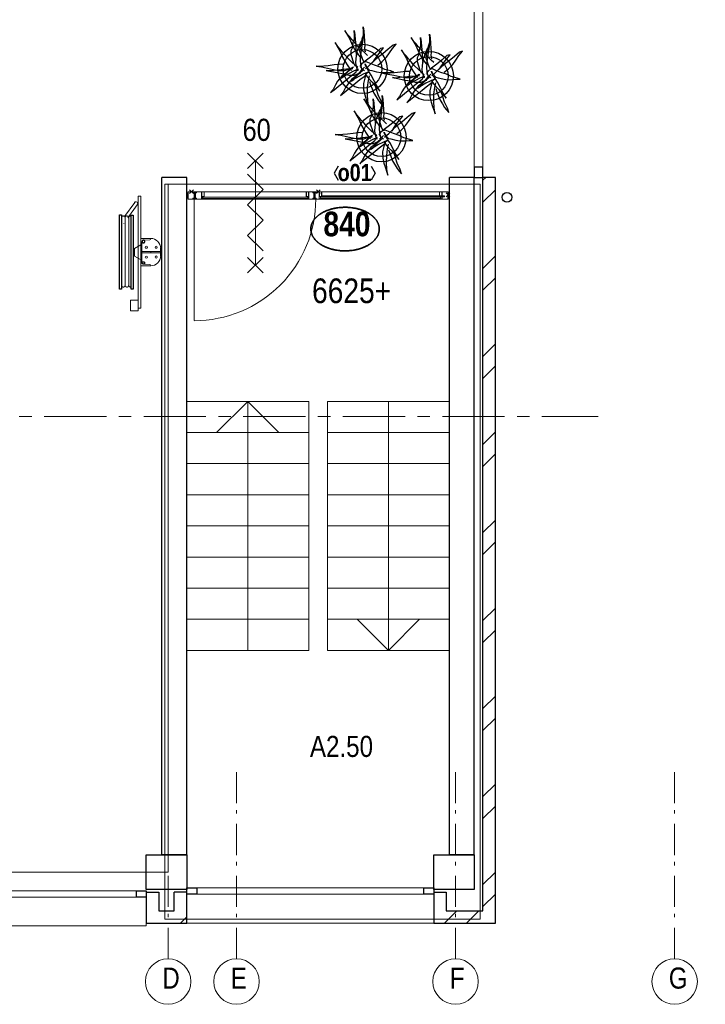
# Model space of a CAD drawing. Header units: millimetres. Extents: x 45699 to 251499, y 244 to 86446.
# Tile 90 of 240: x 176832 to 182341, y 319 to 8227. Entities that reach past the tile are written whole.
import ezdxf
from ezdxf.enums import TextEntityAlignment as Align

# ---------------------------------------------------------------- set-up
doc = ezdxf.new("R2010")
doc.units = ezdxf.units.MM
doc.header["$LTSCALE"] = 400
doc.header["$PDMODE"] = 3
doc.header["$PDSIZE"] = 15
doc.linetypes.add('CENTER', pattern=[2, 1.25, -0.25, 0.25, -0.25])
doc.linetypes.add('STYLE_06', pattern=[1.041641, 0.625, -0.208282, 0.069427, -0.138931])
for name, color, linetype, lineweight in [('BA-Brandveiligheid', 7, 'Continuous', 15), ('Buitenkozijnen', 140, 'Continuous', 15), ('Detailaanduiding', 5, 'Continuous', 70), ('Kozijnmerken', 43, 'Continuous', 9), ('mat-baksteen', 5, 'Continuous', 25), ('mat-beton (ihwg)', 5, 'Continuous', 25), ('mat-glas-vert', 140, 'Continuous', 15), ('MAT-kit', 140, 'Continuous', 5), ('mat-kunststof', 43, 'Continuous', 9), ('mat-staal', 5, 'Continuous', 25), ('None', 7, 'Continuous', 9), ('Ruimtenummers', 5, 'Continuous', 25), ('Tekst', 140, 'Continuous', 15)]:
    doc.layers.add(name, color=color, linetype=linetype, lineweight=lineweight)
for name, color, linetype in [('inlay', 6, 'Continuous'), ('plant', 114, 'Continuous'), ('stramien', 1, 'CENTER'), ('timmerwerk-gd', 2, 'Continuous')]:
    doc.layers.add(name, color=color, linetype=linetype)
doc.styles.add('Arial Narrow', font='ARIALN.TTF', dxfattribs={"height": 222.25})
doc.styles.add('Arial Narrow (bold)', font='ARIALNB.TTF', dxfattribs={"height": 172.861111})
doc.styles.get("Standard").update_dxf_attribs({"font": 'arial.ttf'})

# ---------------------------------------------------------------- blocks, each defined once
blk = doc.blocks.new('*U427')
at = {"layer": 'mat-kunststof', "lineweight": 9}
blk.add_lwpolyline([(-8599, -36719.9), (-8609, -36719.9), (-8609, -36750.5), (-8599, -36750.5)], close=True, dxfattribs=at)
at = {"layer": 'None', "lineweight": 9}
blk.add_lwpolyline([(-8599, -36719.9), (-8609, -36750.5), (-8599, -36750.5), (-8609, -36719.9)], dxfattribs=at)
blk = doc.blocks.new('*U428')
at = {"layer": 'MAT-kit', "color": 9, "linetype": 'Continuous', "lineweight": 5}
for points in [[(-8599, -36707.7), (-8604.3, -36709.6), (-8609, -36707.7), (-8609, -36713.8), (-8609, -36719.9), (-8604, -36719.9), (-8599, -36719.9), (-8599, -36713.8), (-8599, -36707.7)], [(-8599, -36762.7), (-8604.3, -36760.8), (-8609, -36762.7), (-8609, -36756.6), (-8609, -36750.5), (-8604, -36750.5), (-8599, -36750.5), (-8599, -36756.6), (-8599, -36762.7)]]:
    blk.add_open_spline(points, degree=2, knots=[0, 0, 0, 0.229184, 0.229184, 0.5027, 0.5027, 0.726485, 0.726485, 1, 1, 1], dxfattribs=at)
at = {"layer": 'None', "color": 7}
blk.add_blockref('*U427', (0, 0), dxfattribs=at)
blk = doc.blocks.new('jan404.129')
at = {"layer": 'None', "lineweight": 15, "flags": 128}
for points in [[(-10, 14.85), (-10, -24.79), (10, -24.79), (10, 14.85)], [(8.5, 13.35), (8.5, -23.29), (-8.5, -23.29), (-8.5, 13.35)]]:
    blk.add_lwpolyline(points, close=True, dxfattribs=at)
blk = doc.blocks.new('*U429')
at = {"layer": 'None', "color": 7, "linetype": 'Continuous', "lineweight": 15}
for p, q in [((-8658.4, -36762), (-8676.9, -36762)), ((-8676.9, -36763.5), (-8658.4, -36763.5)), ((-8676.9, -36765), (-8610.5, -36765)), ((-8658.4, -36706.5), (-8658.4, -36762)), ((-8658.4, -36763.5), (-8610.5, -36763.5)), ((-8610.5, -36705), (-8656.9, -36705)), ((-8610.5, -36706.5), (-8656.9, -36706.5)), ((-8656.9, -36706.5), (-8656.9, -36762)), ((-8610.5, -36763.5), (-8610.5, -36706.5)), ((-8609, -36763.5), (-8609, -36706.5))]:
    blk.add_line(p, q, dxfattribs=at)
for centre, start, end in [((-8676.9, -36763.5), 90, 180), ((-8676.9, -36763.5), 180, 270), ((-8656.9, -36706.5), 90, 180), ((-8658.4, -36762), 270, 0), ((-8610.5, -36706.5), 0, 90), ((-8610.5, -36763.5), 270, 0)]:
    blk.add_arc(centre, 1.5, start, end, dxfattribs=at)
at = {"layer": 'None', "linetype": 'Continuous', "lineweight": 5}
blk.add_point((-8609, -36730), dxfattribs=at)
at = {"layer": 'mat-staal', "color": 7, "xscale": -1}
blk.add_blockref('jan404.129', (-8669, -36719.9), dxfattribs=at)
blk = doc.blocks.new('*U430')
at = {"layer": 'None', "color": 7, "linetype": 'Continuous', "lineweight": 15}
for p, q in [((-10698.9, -36706.5), (-10698.7, -36705.8)), ((-10698.9, -36706.5), (-10698.9, -36723.9)), ((-10698.9, -36723.9), (-10698.9, -36763.5)), ((-10698.7, -36764.3), (-10698.9, -36763.5)), ((-10698.7, -36705.8), (-10698.2, -36705.2)), ((-10698.2, -36764.8), (-10698.7, -36764.3)), ((-10698.2, -36705.2), (-10697.4, -36705)), ((-10697.4, -36765), (-10698.2, -36764.8)), ((-10668.8, -36705), (-10697.4, -36705)), ((-10668.8, -36706.5), (-10697.4, -36706.5)), ((-10697.4, -36706.5), (-10697.4, -36723.9)), ((-10697.4, -36723.9), (-10697.4, -36763.5)), ((-10697.4, -36763.5), (-10668.8, -36763.5)), ((-10697.4, -36765), (-10668.8, -36765)), ((-10637.4, -36705), (-10668.8, -36705)), ((-10656.9, -36706.5), (-10668.8, -36706.5)), ((-10668.8, -36763.5), (-10660.4, -36763.5)), ((-10668.8, -36765), (-10660.4, -36765)), ((-10660.4, -36710), (-10660.3, -36709.1)), ((-10660.4, -36710), (-10660.3, -36710.9)), ((-10660.4, -36758), (-10660.2, -36757.3)), ((-10660.4, -36763.5), (-10660.4, -36758)), ((-10659.7, -36764.8), (-10660.4, -36765)), ((-10660.3, -36709.1), (-10660, -36708.3)), ((-10660.3, -36710.9), (-10660, -36711.8)), ((-10660.2, -36757.3), (-10659.7, -36756.7)), ((-10660, -36708.3), (-10659.4, -36707.5)), ((-10660, -36711.8), (-10659.4, -36712.5)), ((-10659.7, -36756.7), (-10658.9, -36756.5)), ((-10659.1, -36764.3), (-10659.7, -36764.8)), ((-10659.4, -36707.5), (-10658.7, -36707)), ((-10659.4, -36712.5), (-10658.7, -36713)), ((-10658.9, -36763.5), (-10659.1, -36764.3)), ((-10658.9, -36709.5), (-10658.7, -36709)), ((-10658.9, -36710), (-10658.9, -36709.5)), ((-10658.9, -36710.5), (-10658.9, -36710)), ((-10658.7, -36711), (-10658.9, -36710.5)), ((-10658.9, -36756.5), (-10650.4, -36756.5)), ((-10658.9, -36758), (-10650.4, -36758)), ((-10658.9, -36763.5), (-10658.9, -36758)), ((-10658.7, -36707), (-10657.9, -36706.6)), ((-10658.7, -36709), (-10658.4, -36708.6)), ((-10658.4, -36711.4), (-10658.7, -36711)), ((-10658.7, -36713), (-10657.9, -36713.4)), ((-10658.4, -36708.6), (-10657.9, -36708.3)), ((-10657.9, -36711.7), (-10658.4, -36711.4)), ((-10657.9, -36706.6), (-10656.9, -36706.5)), ((-10657.9, -36708.3), (-10657.5, -36708.1)), ((-10657.5, -36711.9), (-10657.9, -36711.7)), ((-10657.9, -36713.4), (-10656.9, -36713.5)), ((-10657.5, -36708.1), (-10656.9, -36708)), ((-10656.9, -36712), (-10657.5, -36711.9)), ((-10637.4, -36706.5), (-10656.9, -36706.5)), ((-10656.9, -36708), (-10637.4, -36708)), ((-10650.4, -36712), (-10656.9, -36712)), ((-10650.4, -36713.5), (-10656.9, -36713.5)), ((-10649.7, -36712.2), (-10650.4, -36712)), ((-10650.4, -36723.9), (-10650.4, -36713.5)), ((-10650.4, -36756.5), (-10650.4, -36723.9)), ((-10649.7, -36757.8), (-10650.4, -36758)), ((-10649.1, -36712.8), (-10649.7, -36712.2)), ((-10649.1, -36757.3), (-10649.7, -36757.8)), ((-10648.9, -36713.5), (-10649.1, -36712.8)), ((-10648.9, -36756.5), (-10649.1, -36757.3)), ((-10648.9, -36723.9), (-10648.9, -36713.5)), ((-10648.9, -36756.5), (-10648.9, -36723.9)), ((-10636.7, -36705.2), (-10637.4, -36705)), ((-10636.7, -36707.8), (-10637.4, -36708)), ((-10636.1, -36705.8), (-10636.7, -36705.2)), ((-10636.1, -36707.3), (-10636.7, -36707.8)), ((-10635.9, -36706.5), (-10636.1, -36705.8)), ((-10635.9, -36706.5), (-10636.1, -36707.3))]:
    blk.add_line(p, q, dxfattribs=at)
blk = doc.blocks.new('*U431')
at = {"layer": 'None', "linetype": 'Continuous', "lineweight": 5}
blk.add_point((-10670.9, -36705), dxfattribs=at)
at = {"layer": 'None', "color": 7}
blk.add_blockref('*U430', (0, 0), dxfattribs=at)
blk = doc.blocks.new('*U432')
at = {"layer": 'None', "color": 7, "linetype": 'Continuous', "lineweight": 15}
for p, q in [((-10653.9, -36763.5), (-10653.7, -36762.8)), ((-10653.9, -36763.5), (-10653.7, -36764.3)), ((-10653.7, -36762.8), (-10653.2, -36762.2)), ((-10653.7, -36764.3), (-10653.2, -36764.8)), ((-10653.2, -36762.2), (-10652.4, -36762)), ((-10653.2, -36764.8), (-10652.4, -36765)), ((-10632.9, -36762), (-10652.4, -36762)), ((-10632.9, -36763.5), (-10652.4, -36763.5)), ((-10652.4, -36765), (-10568.9, -36765)), ((-10640.9, -36713.5), (-10640.7, -36712.8)), ((-10640.9, -36713.5), (-10640.9, -36743.8)), ((-10640.9, -36743.8), (-10640.9, -36756.5)), ((-10640.7, -36757.3), (-10640.9, -36756.5)), ((-10640.7, -36712.8), (-10640.2, -36712.2)), ((-10640.2, -36757.8), (-10640.7, -36757.3)), ((-10640.2, -36712.2), (-10639.4, -36712)), ((-10639.4, -36758), (-10640.2, -36757.8)), ((-10630.9, -36712), (-10639.4, -36712)), ((-10639.4, -36713.5), (-10639.4, -36743.8)), ((-10630.9, -36713.5), (-10639.4, -36713.5)), ((-10639.4, -36743.8), (-10639.4, -36756.5)), ((-10639.4, -36756.5), (-10632.9, -36756.5)), ((-10639.4, -36758), (-10632.9, -36758)), ((-10632, -36756.6), (-10632.9, -36756.5)), ((-10632.9, -36758), (-10632.4, -36758.1)), ((-10632.4, -36761.9), (-10632.9, -36762)), ((-10632, -36763.4), (-10632.9, -36763.5)), ((-10632.9, -36763.5), (-10568.9, -36763.5)), ((-10632.4, -36758.1), (-10631.9, -36758.3)), ((-10631.9, -36761.7), (-10632.4, -36761.9)), ((-10631.2, -36757), (-10632, -36756.6)), ((-10631.2, -36763), (-10632, -36763.4)), ((-10631.9, -36758.3), (-10631.5, -36758.6)), ((-10631.5, -36761.4), (-10631.9, -36761.7)), ((-10631.5, -36758.6), (-10631.2, -36759)), ((-10631.2, -36761), (-10631.5, -36761.4)), ((-10630.5, -36757.5), (-10631.2, -36757)), ((-10631.2, -36759), (-10631, -36759.5)), ((-10631, -36760.5), (-10631.2, -36761)), ((-10630.5, -36762.5), (-10631.2, -36763)), ((-10631, -36759.5), (-10630.9, -36760)), ((-10630.9, -36760), (-10631, -36760.5)), ((-10630.9, -36706.5), (-10630.7, -36705.8)), ((-10630.9, -36706.5), (-10630.9, -36712)), ((-10630.2, -36713.3), (-10630.9, -36713.5)), ((-10630.7, -36705.8), (-10630.2, -36705.2)), ((-10629.9, -36758.3), (-10630.5, -36757.5)), ((-10629.9, -36761.8), (-10630.5, -36762.5)), ((-10630.2, -36705.2), (-10629.4, -36705)), ((-10629.6, -36712.8), (-10630.2, -36713.3)), ((-10629.6, -36759.1), (-10629.9, -36758.3)), ((-10629.6, -36760.9), (-10629.9, -36761.8)), ((-10629.4, -36712), (-10629.6, -36712.8)), ((-10629.4, -36760), (-10629.6, -36759.1)), ((-10629.4, -36760), (-10629.6, -36760.9)), ((-10570.4, -36705), (-10629.4, -36705)), ((-10629.4, -36706.5), (-10629.4, -36712)), ((-10590.4, -36706.5), (-10629.4, -36706.5)), ((-10589.7, -36705.2), (-10590.4, -36705)), ((-10590.4, -36743.8), (-10590.4, -36706.5)), ((-10590.4, -36762), (-10590.4, -36743.8)), ((-10590.3, -36762.7), (-10590.4, -36762)), ((-10589.7, -36763.3), (-10590.3, -36762.7)), ((-10589.1, -36705.8), (-10589.7, -36705.2)), ((-10588.9, -36763.5), (-10589.7, -36763.3)), ((-10588.9, -36706.5), (-10589.1, -36705.8)), ((-10588.9, -36743.8), (-10588.9, -36706.5)), ((-10588.9, -36762), (-10588.9, -36743.8)), ((-10570.4, -36762), (-10588.9, -36762)), ((-10588.9, -36763.5), (-10570.4, -36763.5)), ((-10588.9, -36765), (-10570.4, -36765)), ((-10570.4, -36762), (-10569.7, -36762.2)), ((-10569.7, -36764.8), (-10570.4, -36765)), ((-10569.7, -36762.2), (-10569.1, -36762.8)), ((-10569.1, -36764.2), (-10569.7, -36764.8)), ((-10569.1, -36762.8), (-10568.9, -36763.5)), ((-10568.9, -36763.5), (-10569.1, -36764.2))]:
    blk.add_line(p, q, dxfattribs=at)
at = {"layer": 'mat-staal', "color": 7, "xscale": -1}
blk.add_blockref('jan404.129', (-10578.9, -36719.9), dxfattribs=at)
blk = doc.blocks.new('*U433')
at = {"layer": 'None'}
blk.add_blockref('*U432', (0, 0), dxfattribs=at)
blk = doc.blocks.new('*U434')
at = {"layer": 'mat-kunststof', "lineweight": 9}
blk.add_lwpolyline([(-10708.9, -36719.9), (-10698.9, -36719.9), (-10698.9, -36750.5), (-10708.9, -36750.5)], close=True, dxfattribs=at)
at = {"layer": 'None', "lineweight": 9}
blk.add_lwpolyline([(-10708.9, -36719.9), (-10698.9, -36750.5), (-10708.9, -36750.5), (-10698.9, -36719.9)], dxfattribs=at)
blk = doc.blocks.new('*U435')
at = {"layer": 'MAT-kit', "color": 9, "linetype": 'Continuous', "lineweight": 5}
for points in [[(-10708.9, -36707.7), (-10703.6, -36709.6), (-10698.9, -36707.7), (-10698.9, -36713.8), (-10698.9, -36719.9), (-10703.9, -36719.9), (-10708.9, -36719.9), (-10708.9, -36713.8), (-10708.9, -36707.7)], [(-10708.9, -36762.7), (-10703.6, -36760.8), (-10698.9, -36762.7), (-10698.9, -36756.6), (-10698.9, -36750.5), (-10703.9, -36750.5), (-10708.9, -36750.5), (-10708.9, -36756.6), (-10708.9, -36762.7)]]:
    blk.add_open_spline(points, degree=2, knots=[0, 0, 0, 0.229184, 0.229184, 0.5027, 0.5027, 0.726485, 0.726485, 1, 1, 1], dxfattribs=at)
at = {"layer": 'None', "color": 7}
blk.add_blockref('*U434', (0, 0), dxfattribs=at)
blk = doc.blocks.new('*X436')
at = {"layer": 'None', "lineweight": 5}
blk.add_line((-9736.8, -36750), (-10578.9, -36750), dxfattribs=at)
blk = doc.blocks.new('*X437')
at = {"layer": 'None', "lineweight": 5}
blk.add_line((-8669, -36750), (-9635.4, -36750), dxfattribs=at)
blk = doc.blocks.new('*U438')
at = {"layer": 'None', "color": 7, "linetype": 'Continuous', "lineweight": 15}
for p, q in [((-9748.7, -36762.8), (-9748.9, -36763.5)), ((-9748.9, -36763.5), (-9748.7, -36764.2)), ((-9693.4, -36763.5), (-9748.9, -36763.5)), ((-9673.9, -36765), (-9748.9, -36765)), ((-9748.2, -36762.2), (-9748.7, -36762.8)), ((-9748.7, -36764.2), (-9748.2, -36764.8)), ((-9747.4, -36762), (-9748.2, -36762.2)), ((-9748.2, -36764.8), (-9747.4, -36765)), ((-9747.4, -36705), (-9696.9, -36705)), ((-9747.4, -36706.5), (-9696.9, -36706.5)), ((-9747.4, -36762), (-9728.9, -36762)), ((-9728.9, -36763.5), (-9747.4, -36763.5)), ((-9728.9, -36765), (-9747.4, -36765)), ((-9728.9, -36706.5), (-9728.7, -36705.8)), ((-9728.9, -36743.8), (-9728.9, -36706.5)), ((-9728.9, -36762), (-9728.9, -36743.8)), ((-9728.9, -36763.5), (-9728.2, -36763.3)), ((-9728.7, -36705.8), (-9728.2, -36705.2)), ((-9728.2, -36705.2), (-9727.4, -36705)), ((-9728.2, -36763.3), (-9727.6, -36762.7)), ((-9727.6, -36762.7), (-9727.4, -36762)), ((-9727.4, -36743.8), (-9727.4, -36706.5)), ((-9727.4, -36762), (-9727.4, -36743.8)), ((-9696.2, -36705.2), (-9696.9, -36705)), ((-9696.9, -36706.5), (-9696.9, -36712)), ((-9696.9, -36712), (-9696.7, -36712.8)), ((-9696.9, -36760), (-9696.8, -36759.1)), ((-9696.9, -36760), (-9696.8, -36760.9)), ((-9696.8, -36759.1), (-9696.5, -36758.3)), ((-9696.8, -36760.9), (-9696.5, -36761.8)), ((-9696.7, -36712.8), (-9696.2, -36713.3)), ((-9696.5, -36758.3), (-9695.9, -36757.5)), ((-9696.5, -36761.8), (-9695.9, -36762.5)), ((-9695.6, -36705.8), (-9696.2, -36705.2)), ((-9696.2, -36713.3), (-9695.4, -36713.5)), ((-9695.9, -36757.5), (-9695.2, -36757)), ((-9695.9, -36762.5), (-9695.2, -36763)), ((-9695.4, -36706.5), (-9695.6, -36705.8)), ((-9695.4, -36706.5), (-9695.4, -36712)), ((-9695.4, -36712), (-9686.9, -36712)), ((-9695.4, -36713.5), (-9686.9, -36713.5)), ((-9695.2, -36759), (-9695.4, -36759.5)), ((-9695.4, -36759.5), (-9695.4, -36760)), ((-9695.4, -36760), (-9695.4, -36760.5)), ((-9695.4, -36760.5), (-9695.2, -36761)), ((-9695.2, -36757), (-9694.4, -36756.6)), ((-9694.9, -36758.6), (-9695.2, -36759)), ((-9695.2, -36761), (-9694.9, -36761.4)), ((-9695.2, -36763), (-9694.4, -36763.4)), ((-9694.4, -36758.3), (-9694.9, -36758.6)), ((-9694.9, -36761.4), (-9694.4, -36761.7)), ((-9694.4, -36756.6), (-9693.4, -36756.5)), ((-9694, -36758.1), (-9694.4, -36758.3)), ((-9694.4, -36761.7), (-9694, -36761.9)), ((-9694.4, -36763.4), (-9693.4, -36763.5)), ((-9693.4, -36758), (-9694, -36758.1)), ((-9694, -36761.9), (-9693.4, -36762)), ((-9686.9, -36756.5), (-9693.4, -36756.5)), ((-9686.9, -36758), (-9693.4, -36758)), ((-9693.4, -36762), (-9673.9, -36762)), ((-9693.4, -36763.5), (-9673.9, -36763.5)), ((-9692.4, -36706.5), (-9692.2, -36705.8)), ((-9692.4, -36706.5), (-9692.2, -36707.3)), ((-9692.2, -36705.8), (-9691.7, -36705.2)), ((-9692.2, -36707.3), (-9691.7, -36707.8)), ((-9691.7, -36705.2), (-9690.9, -36705)), ((-9691.7, -36707.8), (-9690.9, -36708)), ((-9690.9, -36705), (-9654.1, -36705)), ((-9690.9, -36706.5), (-9671.4, -36706.5)), ((-9671.4, -36708), (-9690.9, -36708)), ((-9686.2, -36712.2), (-9686.9, -36712)), ((-9686.9, -36713.5), (-9686.9, -36743.8)), ((-9686.9, -36743.8), (-9686.9, -36756.5)), ((-9686.9, -36758), (-9686.2, -36757.8)), ((-9685.6, -36712.8), (-9686.2, -36712.2)), ((-9686.2, -36757.8), (-9685.6, -36757.3)), ((-9685.4, -36713.5), (-9685.6, -36712.8)), ((-9685.6, -36757.3), (-9685.4, -36756.5)), ((-9685.4, -36713.5), (-9685.4, -36743.8)), ((-9685.4, -36743.8), (-9685.4, -36756.5)), ((-9679.4, -36713.5), (-9679.2, -36712.8)), ((-9679.4, -36723.9), (-9679.4, -36713.5)), ((-9679.4, -36756.5), (-9679.4, -36723.9)), ((-9679.4, -36756.5), (-9679.2, -36757.3)), ((-9679.2, -36712.8), (-9678.7, -36712.2)), ((-9679.2, -36757.3), (-9678.7, -36757.8)), ((-9678.7, -36712.2), (-9677.9, -36712)), ((-9678.7, -36757.8), (-9677.9, -36758)), ((-9677.9, -36712), (-9671.4, -36712)), ((-9677.9, -36723.9), (-9677.9, -36713.5)), ((-9677.9, -36713.5), (-9671.4, -36713.5)), ((-9677.9, -36756.5), (-9677.9, -36723.9)), ((-9669.4, -36756.5), (-9677.9, -36756.5)), ((-9669.4, -36758), (-9677.9, -36758)), ((-9673.2, -36762.2), (-9673.9, -36762)), ((-9673.2, -36764.8), (-9673.9, -36765)), ((-9672.6, -36762.8), (-9673.2, -36762.2)), ((-9672.6, -36764.3), (-9673.2, -36764.8)), ((-9672.4, -36763.5), (-9672.6, -36762.8)), ((-9672.4, -36763.5), (-9672.6, -36764.3)), ((-9670.5, -36706.6), (-9671.4, -36706.5)), ((-9671.4, -36706.5), (-9654.1, -36706.5)), ((-9670.9, -36708.1), (-9671.4, -36708)), ((-9671.4, -36712), (-9670.9, -36711.9)), ((-9670.5, -36713.4), (-9671.4, -36713.5)), ((-9670.4, -36708.3), (-9670.9, -36708.1)), ((-9670.9, -36711.9), (-9670.4, -36711.7)), ((-9669.7, -36707), (-9670.5, -36706.6)), ((-9669.7, -36713), (-9670.5, -36713.4)), ((-9670, -36708.6), (-9670.4, -36708.3)), ((-9670.4, -36711.7), (-9670, -36711.4)), ((-9669.7, -36709), (-9670, -36708.6)), ((-9670, -36711.4), (-9669.7, -36711)), ((-9669, -36707.5), (-9669.7, -36707)), ((-9669.5, -36709.5), (-9669.7, -36709)), ((-9669.7, -36711), (-9669.5, -36710.5)), ((-9669, -36712.5), (-9669.7, -36713)), ((-9669.4, -36710), (-9669.5, -36709.5)), ((-9669.5, -36710.5), (-9669.4, -36710)), ((-9668.7, -36756.7), (-9669.4, -36756.5)), ((-9669.4, -36763.5), (-9669.4, -36758)), ((-9669.4, -36763.5), (-9669.2, -36764.3)), ((-9669.2, -36764.3), (-9668.7, -36764.8)), ((-9668.4, -36708.3), (-9669, -36707.5)), ((-9668.4, -36711.8), (-9669, -36712.5)), ((-9668.1, -36757.3), (-9668.7, -36756.7)), ((-9668.7, -36764.8), (-9667.9, -36765)), ((-9668.1, -36709.1), (-9668.4, -36708.3)), ((-9668.1, -36710.9), (-9668.4, -36711.8)), ((-9667.9, -36710), (-9668.1, -36709.1)), ((-9667.9, -36710), (-9668.1, -36710.9)), ((-9667.9, -36758), (-9668.1, -36757.3)), ((-9667.9, -36763.5), (-9667.9, -36758)), ((-9654.1, -36763.5), (-9667.9, -36763.5)), ((-9654.1, -36765), (-9667.9, -36765)), ((-9654.1, -36705), (-9644.7, -36705.2)), ((-9654.1, -36706.5), (-9645.4, -36706.5)), ((-9623.9, -36763.5), (-9654.1, -36763.5)), ((-9625.4, -36765), (-9654.1, -36765)), ((-9644.7, -36705.2), (-9645.4, -36705)), ((-9645.4, -36706.5), (-9645.4, -36723.9)), ((-9645.4, -36723.9), (-9645.4, -36762)), ((-9645.4, -36762), (-9645.2, -36762.8)), ((-9645.2, -36762.8), (-9644.7, -36763.3)), ((-9644.1, -36705.8), (-9644.7, -36705.2)), ((-9644.7, -36763.3), (-9643.9, -36763.5)), ((-9643.9, -36706.5), (-9644.1, -36705.8)), ((-9643.9, -36706.5), (-9643.9, -36723.9)), ((-9643.9, -36723.9), (-9643.9, -36762)), ((-9643.9, -36762), (-9625.4, -36762)), ((-9625.4, -36763.5), (-9643.9, -36763.5)), ((-9624.7, -36762.2), (-9625.4, -36762)), ((-9624.7, -36764.8), (-9625.4, -36765)), ((-9624.1, -36762.8), (-9624.7, -36762.2)), ((-9624.1, -36764.3), (-9624.7, -36764.8)), ((-9623.9, -36763.5), (-9624.1, -36762.8)), ((-9623.9, -36763.5), (-9624.1, -36764.3))]:
    blk.add_line(p, q, dxfattribs=at)
at = {"layer": 'None', "linetype": 'Continuous', "lineweight": 5}
blk.add_point((-9651.9, -36705), dxfattribs=at)
at = {"layer": 'mat-staal', "color": 7}
for p in [(-9738.9, -36719.9), (-9633.9, -36719.9)]:
    blk.add_blockref('jan404.129', p, dxfattribs=at)
blk = doc.blocks.new('*U439')
at = {"layer": 'mat-glas-vert', "color": 140, "lineweight": 15}
for points in [[(-10578.9, -36748.4), (-9736.8, -36748.4), (-9736.8, -36758.4), (-10578.9, -36758.4)], [(-9635.4, -36748.4), (-8669, -36748.4), (-8669, -36758.4), (-9635.4, -36758.4)], [(-9618.4, -36738.4), (-8638.9, -36738.4), (-8638.9, -36745.9), (-9618.4, -36745.9)]]:
    blk.add_lwpolyline(points, close=True, dxfattribs=at)
at = {"layer": 'None', "color": 43, "linetype": 'Continuous', "lineweight": 9}
blk.add_line((-10648.9, -36763.5), (-10648.9, -37740.4), dxfattribs=at)
at = {"layer": 'None', "lineweight": 9}
blk.add_lwpolyline([(-8609, -36705), (-8609, -36765), (-10698.9, -36765), (-10698.9, -36705)], close=True, dxfattribs=at)
at = {"layer": 'None', "color": 43, "linetype": 'Continuous', "lineweight": 9}
blk.add_arc((-10648.7, -36764.3), 976.3, 269.98774, 0.04592, dxfattribs=at)
at = {"layer": 'mat-glas-vert', "color": 140}
for name in ['*X436', '*X437']:
    blk.add_blockref(name, (0, 0), dxfattribs=at)
at = {"layer": 'mat-staal', "color": 7}
for name in ['*U435', '*U428']:
    blk.add_blockref(name, (0, 0), dxfattribs=at)
at = {"layer": 'None', "color": 7}
for name in ['*U431', '*U433', '*U438', '*U429']:
    blk.add_blockref(name, (0, 0), dxfattribs=at)
blk = doc.blocks.new('060min zelfsluitend Y')
at = {"layer": 'BA-Brandveiligheid', "color": 7, "linetype": 'Continuous', "lineweight": 15}
for p, q in [((-61.7, 476.8), (61.7, 353.3)), ((61.7, 476.8), (-61.7, 353.3)), ((-61.7, -483.6), (61.7, -360.2)), ((61.7, -483.6), (-61.7, -360.2))]:
    blk.add_line(p, q, dxfattribs=at)
at = {"layer": 'None', "color": 7, "linetype": 'Continuous', "lineweight": 15}
for p, q in [((0, -421.9), (0, 415)), ((61.7, 185.2), (-61.7, 308.7)), ((61.7, 185.2), (-61.7, 61.7)), ((61.7, -61.7), (-61.7, 61.7)), ((61.7, -61.7), (-61.7, -185.2)), ((61.7, -308.7), (-61.7, -185.2))]:
    blk.add_line(p, q, dxfattribs=at)
at = {"layer": 'BA-Brandveiligheid', "color": 43, "insert": (-102.6, 752.9), "char_height": 177.8, "attachment_point": 1, "style": 'Arial Narrow'}
blk.add_mtext('60', dxfattribs=at)
blk = doc.blocks.new('*X1073')
at = {"layer": 'None', "lineweight": 9}
for p, q in [((-8638.9, -42580), (-8538.9, -42480)), ((-8462.5, -42580), (-8362.5, -42480))]:
    blk.add_line(p, q, dxfattribs=at)
blk = doc.blocks.new('*X1074')
at = {"layer": 'None', "lineweight": 9}
for p, q in [((-8328.9, -36613.2), (-8305.7, -36590)), ((-8328.9, -36789.6), (-8228.9, -36689.6)), ((-8328.9, -37320.3), (-8228.9, -37220.3)), ((-8328.9, -37496.7), (-8228.9, -37396.7)), ((-8328.9, -38027.4), (-8228.9, -37927.4)), ((-8328.9, -38203.8), (-8228.9, -38103.8)), ((-8328.9, -38734.5), (-8228.9, -38634.5)), ((-8328.9, -38910.9), (-8228.9, -38810.9)), ((-8328.9, -39441.6), (-8228.9, -39341.6)), ((-8328.9, -39618), (-8228.9, -39518)), ((-8328.9, -40148.7), (-8228.9, -40048.7)), ((-8328.9, -40325.1), (-8228.9, -40225.1)), ((-8328.9, -40855.9), (-8228.9, -40755.9)), ((-8328.9, -41032.2), (-8228.9, -40932.2)), ((-8328.9, -41563), (-8228.9, -41463)), ((-8328.9, -41739.3), (-8228.9, -41639.3)), ((-8328.9, -42270.1), (-8228.9, -42170.1)), ((-8328.9, -42446.5), (-8228.9, -42346.5))]:
    blk.add_line(p, q, dxfattribs=at)
blk = doc.blocks.new('*X1094')
at = {"layer": 'None', "lineweight": 9}
blk.add_line((-10760.2, -42580), (-10734.6, -42554.4), dxfattribs=at)
blk = doc.blocks.new('*X1095')
at = {"layer": 'None', "lineweight": 9}
blk.add_line((-10734.6, -42554.4), (-10708.9, -42528.7), dxfattribs=at)
blk = doc.blocks.new('Gevelpui best 1410 (2D)')
at = {"layer": 'Buitenkozijnen', "lineweight": 15}
for p, q in [((-260, 0), (-260, -1410)), ((-260, 0), (-210, 0)), ((-210, 0), (-210, -1410)), ((-260, -1410), (-210, -1410))]:
    blk.add_line(p, q, dxfattribs=at)
at = {"layer": 'Buitenkozijnen', "color": 92, "lineweight": 25}
for points in [[(-260, 0), (-210, 0), (-210, -80), (-260, -80)], [(-260, -1330), (-210, -1330), (-210, -1410), (-260, -1410)]]:
    blk.add_lwpolyline(points, close=True, dxfattribs=at)
at = {"layer": 'None', "color": 43, "linetype": 'Continuous', "lineweight": 9}
blk.add_line((-410, 15), (-410, -1425), dxfattribs=at)
blk = doc.blocks.new('*U1089')
at = {"layer": 'Buitenkozijnen', "lineweight": 15}
for p, q in [((0, 25), (1985, 25)), ((0, -25), (0, 25)), ((1985, -25), (1985, 25)), ((0, -25), (1985, -25))]:
    blk.add_line(p, q, dxfattribs=at)
blk = doc.blocks.new('Gevelpui best 1985')
at = {"layer": 'Buitenkozijnen', "color": 43, "lineweight": 9}
blk.add_line((0, 259.8), (1985, 259.8), dxfattribs=at)
at = {"layer": 'Buitenkozijnen', "color": 92, "lineweight": 25}
for points in [[(0, -25), (0, 25), (80, 25), (80, -25)], [(1905, -25), (1905, 25), (1985, 25), (1985, -25)]]:
    blk.add_lwpolyline(points, close=True, dxfattribs=at)
at = {"layer": 'Buitenkozijnen'}
blk.add_blockref('*U1089', (0, 0), dxfattribs=at)
blk = doc.blocks.new('*U1096')
at = {"layer": 'Buitenkozijnen', "lineweight": 15}
for p, q in [((-8398.9, -34760), (-8328.9, -34760)), ((-8398.9, -36590), (-8398.9, -34760)), ((-8328.9, -36590), (-8328.9, -34760)), ((-8398.9, -36590), (-8328.9, -36590))]:
    blk.add_line(p, q, dxfattribs=at)
blk = doc.blocks.new('*U1097')
at = {"layer": 'Buitenkozijnen', "color": 92, "lineweight": 25}
for points in [[(-8328.9, -34760), (-8398.9, -34760), (-8398.9, -34842.7), (-8328.9, -34842.7)], [(-8328.9, -36507.3), (-8398.9, -36507.3), (-8398.9, -36590), (-8328.9, -36590)]]:
    blk.add_lwpolyline(points, close=True, dxfattribs=at)
at = {"layer": 'Buitenkozijnen'}
blk.add_blockref('*U1096', (0, 0), dxfattribs=at)
blk = doc.blocks.new('HWA')
at = {"layer": 'None', "color": 92, "linetype": 'Continuous', "lineweight": 25}
blk.add_circle((0, -74), 40, dxfattribs=at)
blk = doc.blocks.new('Kozijnmerk 50')
at = {"layer": 'Kozijnmerken', "color": 92, "linetype": 'Continuous', "lineweight": 25}
for points in [[(-132.2, 50.6), (-164.8, -5.8), (-132.2, -62.1)], [(132.2, 50.6), (164.8, -5.8), (132.2, -62.1)]]:
    blk.add_lwpolyline(points, dxfattribs=at)
at = {"layer": 'None', "color": 43, "style": 'Arial Narrow (bold)'}
blk.add_attdef('merk', text='', height=138.3, dxfattribs=at).set_placement((0, 0), align=Align.MIDDLE_CENTER)
blk = doc.blocks.new('Detail')
at = {"layer": 'Detailaanduiding', "color": 1, "linetype": 'Continuous', "lineweight": 35}
blk.add_open_spline([(-134.1, 153.9), (-70.3, 177.4), (77, 177.4), (140.9, 153.9), (204.7, 130.5), (241.5, 89.9), (278.4, 49.3), (278.4, 2.4), (278.4, -44.5), (241.5, -85.1), (204.7, -125.7), (140.9, -149.2), (77, -172.6), (-70.3, -172.6), (-134.1, -149.2), (-198, -125.7), (-234.8, -85.1), (-271.6, -44.5), (-271.6, 2.4), (-271.6, 49.3), (-234.8, 89.9), (-198, 130.5), (-134.1, 153.9)], degree=2, knots=[0, 0, 0, 0.097932, 0.195864, 0.195864, 0.280023, 0.280023, 0.347931, 0.347931, 0.415846, 0.415846, 0.5, 0.5, 0.597932, 0.695864, 0.695864, 0.780023, 0.780023, 0.847931, 0.847931, 0.915846, 0.915846, 1, 1, 1], dxfattribs=at)
at = {"layer": 'Detailaanduiding', "style": 'Arial Narrow (bold)'}
blk.add_attdef('Detail', text='', height=197.6, dxfattribs=at).set_placement((-170.2, 142.2), align=Align.TOP_LEFT)
at = {"layer": 'None', "color": 0, "flags": 1}
blk.add_attdef('Fragment', (-271.6, -528.2), '', height=197.6, dxfattribs=at)
blk = doc.blocks.new('*U131')
at = {"layer": 'None', "color": 140, "linetype": 'Continuous', "lineweight": 15, "flags": 128}
blk.add_lwpolyline([(-21.4, 110), (58.6, 110), (58.6, 106.7, -0.391021), (52.6, 100.2), (-0.9, 95.9, 0.391021), (-12.4, 83.5), (-12.4, -83.5, 0.391021), (-0.9, -95.9), (52.6, -100.2, -0.391021), (58.6, -106.7), (58.6, -110), (-21.4, -110)], format="xyb", close=True, dxfattribs=at)
blk = doc.blocks.new('*U132')
at = {"layer": 'None', "color": 253, "linetype": 'Continuous', "lineweight": 5}
for p, q in [((96.625, -278), (96.625, 266)), ((125.704, -278), (125.704, 266)), ((50.42, -31.849), (50.42, 29))]:
    blk.add_line(p, q, dxfattribs=at)
at = {"layer": 'None', "color": 140, "linetype": 'Continuous', "lineweight": 15}
for p, q in [((50.42, 29), (1.453, 57.31)), ((0, -61), (50.42, -31.849))]:
    blk.add_line(p, q, dxfattribs=at)
at = {"layer": 'None', "color": 92, "linetype": 'Continuous', "lineweight": 25}
for points in [[(60.916, 296), (76.476, 296), (76.476, -300), (60.916, -300)], [(154.785, 296), (171.344, 296), (171.344, -302), (154.785, -302)]]:
    blk.add_lwpolyline(points, close=True, dxfattribs=at)
at = {"layer": 'None', "color": 253, "linetype": 'Continuous', "lineweight": 5}
blk.add_lwpolyline([(50.929, 18), (60.916, 18), (60.916, -18), (50.929, -18)], close=True, dxfattribs=at)
for points, knots in [([(96.866, 264), (96.866, 268.997), (93.792, 272.9335), (90.718, 276.87), (85.875, 278.0735), (81.032, 279.277), (76.476, 277.238)], [0, 0, 0, 0.333549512, 0.333549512, 0.666828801, 0.666828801, 1, 1, 1]), ([(125.825, 264), (125.825, 267.886), (123.8855, 271.2505), (121.946, 274.615), (118.586, 276.5575), (115.226, 278.5), (107.466, 278.5), (104.106, 276.5575), (100.746, 274.615), (98.806, 271.2505), (96.866, 267.886), (96.866, 264)], [0, 0, 0, 0.166769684, 0.166769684, 0.333423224, 0.333423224, 0.499994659, 0.666566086, 0.666566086, 0.833226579, 0.833226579, 1, 1, 1]), ([(154.785, 264), (154.785, 267.886), (152.845, 271.2505), (150.905, 274.615), (147.5455, 276.5575), (144.186, 278.5), (140.306, 278.5), (136.426, 278.5), (133.066, 276.5575), (129.706, 274.615), (127.7655, 271.2505), (125.825, 267.886), (125.825, 264)], [0, 0, 0, 0.166772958, 0.166772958, 0.333424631, 0.333424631, 0.499985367, 0.499985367, 0.666556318, 0.666556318, 0.833223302, 0.833223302, 1, 1, 1]), ([(76.477, -291.432), (81.039, -293.343), (85.8175, -292.072), (90.596, -290.801), (93.6105, -286.876), (96.625, -282.951), (96.625, -278)], [0, 0, 0, 0.333165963, 0.333165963, 0.666458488, 0.666458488, 1, 1, 1]), ([(96.625, -278), (96.625, -281.901), (98.573, -285.2795), (100.521, -288.658), (103.895, -290.609), (107.269, -292.56), (111.165, -292.56), (115.061, -292.56), (118.435, -290.609), (121.809, -288.658), (123.7565, -285.2795), (125.704, -281.901), (125.704, -278)], [0, 0, 0, 0.166754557, 0.166754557, 0.333426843, 0.333426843, 0.500005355, 0.500005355, 0.666583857, 0.666583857, 0.833249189, 0.833249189, 1, 1, 1]), ([(125.704, -278), (125.704, -281.901), (127.6525, -285.2795), (129.601, -288.658), (132.975, -290.609), (136.349, -292.56), (140.245, -292.56), (144.141, -292.56), (147.5145, -290.609), (150.888, -288.658), (152.836, -285.2795), (154.784, -281.901), (154.784, -278)], [0, 0, 0, 0.166757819, 0.166757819, 0.333436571, 0.333436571, 0.500014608, 0.500014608, 0.666582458, 0.666582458, 0.833245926, 0.833245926, 1, 1, 1])]:
    blk.add_open_spline(points, degree=2, knots=knots, dxfattribs=at)
blk = doc.blocks.new('BSH')
at = {"layer": 'None', "color": 140, "linetype": 'Continuous', "lineweight": 15}
for p, q in [((0, -61), (0, 111.155)), ((-159.8585, -36.7557), (-159.8585, 32.756)), ((-80, -6.8893), (-80, 2.8892))]:
    blk.add_line(p, q, dxfattribs=at)
at = {"layer": 'None', "color": 253, "linetype": 'Continuous', "lineweight": 5}
for p, q in [((135.277, -233.0824), (136.142, -233.8294)), ((27.7468, -383.0008), (105.0969, -276.5164)), ((130.6676, -289.4337), (48.7568, -402.0618))]:
    blk.add_line(p, q, dxfattribs=at)
at = {"layer": 'None', "color": 140, "linetype": 'Continuous', "lineweight": 15}
for points in [[(0, 448), (20, 448), (20, -452), (0, -452)], [(20, 469.75), (82, 469.75), (82, 382.75), (20, 382.75)], [(-160, 2.8892), (-9, 2.8892), (-9, -6.8893), (-160, -6.8893)]]:
    blk.add_lwpolyline(points, close=True, dxfattribs=at)
at = {"layer": 'None', "color": 8, "linetype": 'Continuous', "lineweight": 5}
for centre in [(-124, 37.275), (-44.5, 38.775), (-124, -41.275), (-45, -41.275)]:
    blk.add_circle(centre, 8.5, dxfattribs=at)
at = {"layer": 'None', "color": 140, "linetype": 'Continuous', "lineweight": 15}
for centre, start, end in [((-80, 28), 90, 180), ((-80, -32), 180, 270)]:
    blk.add_arc(centre, 80, start, end, dxfattribs=at)
at = {"layer": 'None', "color": 9, "linetype": 'Continuous', "lineweight": 5}
blk.add_arc((38.2528, -392.5302), 14.18399, 137.790600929, 325.770923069, dxfattribs=at)
at = {"layer": 'None', "color": 92, "linetype": 'Continuous', "lineweight": 25}
for points, knots in [([(-11.70075, 86.5025), (-12.2626, 89.0317), (-14.0137, 90.9408), (-15.7648, 92.8499), (-18.23575, 93.6275), (-20.7067, 94.4051), (-23.236, 93.84325), (-25.7653, 93.2814), (-27.67445, 91.53015), (-29.5836, 89.7789), (-30.36125, 87.3079), (-31.1389, 84.8369), (-30.57705, 82.3077), (-30.0152, 79.7785), (-28.26385, 77.8694), (-26.5125, 75.9603), (-24.0415, 75.1827), (-21.5705, 74.4051), (-19.0412, 74.96695), (-16.5119, 75.5288), (-14.60305, 77.28005), (-12.6942, 79.0313), (-11.91655, 81.5023), (-11.1389, 83.9733), (-11.70075, 86.5025)], [0, 0, 0, 0.0833344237, 0.0833344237, 0.1666618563, 0.1666618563, 0.2499968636, 0.2499968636, 0.3333348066, 0.3333348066, 0.4166657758, 0.4166657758, 0.5000000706, 0.5000000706, 0.583336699, 0.583336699, 0.666668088, 0.666668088, 0.7500039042, 0.7500039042, 0.8333377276, 0.8333377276, 0.9166657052, 0.9166657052, 1, 1, 1]), ([(-11.75695, -89.71225), (-12.375, -92.4944), (-14.3012, -94.5944), (-16.2274, -96.6944), (-18.94545, -97.54975), (-21.6635, -98.4051), (-24.4457, -97.78705), (-27.2279, -97.169), (-29.328, -95.24265), (-31.4281, -93.3163), (-32.2835, -90.5982), (-33.1389, -87.8801), (-32.52085, -85.09795), (-31.9028, -82.3158), (-29.97635, -80.2158), (-28.0499, -78.1158), (-25.3318, -77.26045), (-22.6137, -76.4051), (-19.83145, -77.02315), (-17.0492, -77.6412), (-14.94945, -79.56755), (-12.8497, -81.4939), (-11.9943, -84.212), (-11.1389, -86.9301), (-11.75695, -89.71225)], [0, 0, 0, 0.083334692, 0.083334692, 0.1666618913, 0.1666618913, 0.2499964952, 0.2499964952, 0.3333343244, 0.3333343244, 0.4166651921, 0.4166651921, 0.4999998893, 0.4999998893, 0.5833365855, 0.5833365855, 0.6666673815, 0.6666673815, 0.7500034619, 0.7500034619, 0.8333376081, 0.8333376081, 0.9166653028, 0.9166653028, 1, 1, 1])]:
    blk.add_open_spline(points, degree=2, knots=knots, dxfattribs=at)
at = {"layer": 'None', "color": 7}
blk.add_blockref('*U132', (0, 0), dxfattribs=at)
at = {"layer": 'None', "color": 140, "rotation": 180}
blk.add_blockref('*U131', (-21.4, -2), dxfattribs=at)
blk = doc.blocks.new('hangende bloembak')
at = {"linetype": 'Continuous'}
blk.add_point((26, 5), dxfattribs=at)
at = {"layer": 'plant'}
for points in [[(92, 281), (90, 340), (82, 413), (72, 495), (67, 561), (61, 618), (66, 668), (54, 591), (37, 509), (19, 420), (2, 343), (3, 258), (27, 194), (29, 174)], [(92, 281), (90, 340), (82, 413), (72, 495), (67, 561), (61, 618), (66, 668), (54, 591), (37, 509), (19, 420), (2, 343), (3, 258), (27, 194), (29, 174)], [(46, 142), (17, 191), (-40, 249), (-78, 301), (-150, 361), (-202, 393), (-268, 427), (-314, 462), (-272, 413), (-134, 243), (-87, 186), (-41, 125), (-15, 94), (5, 93), (22, 68), (-6, 132), (-38, 194), (-73, 256), (-108, 310), (-84, 276), (-28, 224), (54, 135)], [(28, 141), (25, 199), (18, 272), (8, 354), (3, 421), (-3, 478), (2, 527), (-10, 450), (-27, 369), (-45, 279), (-63, 202), (-62, 118), (-37, 54), (-35, 34)], [(28, 141), (25, 199), (18, 272), (8, 354), (3, 421), (-3, 478), (2, 527), (-10, 450), (-27, 369), (-45, 279), (-63, 202), (-62, 118), (-37, 54), (-35, 34)], [(5, -2), (-24, 47), (-81, 105), (-119, 156), (-191, 216), (-243, 248), (-309, 282), (-355, 318), (-313, 268), (-175, 98), (-128, 41), (-82, -19), (-56, -50), (-36, -52), (-19, -76), (-47, -13), (-79, 49), (-114, 111), (-149, 165), (-125, 131), (-69, 79), (13, -9)], [(44, 74), (79, 112), (118, 155), (178, 215), (229, 256), (273, 296), (316, 332), (346, 357), (403, 397), (333, 360), (276, 327), (196, 293), (136, 259), (69, 215), (24, 181), (4, 161)], [(61, 105), (106, 127), (227, 169), (289, 166), (340, 142), (404, 137), (458, 120), (516, 119), (576, 124), (520, 114), (443, 110), (374, 102), (313, 99), (272, 102), (218, 93)], [(220, -65), (255, -28), (294, 16), (354, 76), (405, 117), (449, 157), (492, 193), (521, 218), (579, 258), (509, 221), (452, 188), (372, 154), (311, 120), (245, 76), (200, 42), (180, 22)], [(220, -65), (255, -28), (294, 16), (354, 76), (405, 117), (449, 157), (492, 193), (521, 218), (579, 258), (509, 221), (452, 188), (372, 154), (311, 120), (245, 76), (200, 42), (180, 22)], [(-6, 68), (42, 87), (111, 99), (175, 95), (279, 80), (350, 54), (399, 35), (443, 7), (481, -4), (416, 7), (329, 17), (227, 33), (135, 37), (68, 28), (-1, 15)], [(-6, 68), (42, 87), (111, 99), (175, 95), (279, 80), (350, 54), (399, 35), (443, 7), (481, -4), (416, 7), (329, 17), (227, 33), (135, 37), (68, 28), (-1, 15)], [(29, -36), (79, -98), (143, -160), (204, -202), (268, -250), (330, -299), (318, -254), (256, -185), (194, -109), (138, -34), (92, 18), (61, 43)], [(29, -36), (79, -98), (143, -160), (204, -202), (268, -250), (330, -299), (318, -254), (256, -185), (194, -109), (138, -34), (92, 18), (61, 43)], [(113, -23), (157, -1), (279, 41), (340, 38), (391, 15), (455, 9), (510, -8), (568, -9), (627, -4), (571, -13), (494, -18), (425, -25), (364, -29), (323, -25), (270, -35)], [(113, -23), (157, -1), (279, 41), (340, 38), (391, 15), (455, 9), (510, -8), (568, -9), (627, -4), (571, -13), (494, -18), (425, -25), (364, -29), (323, -25), (270, -35)], [(-32, -47), (-106, -28), (-185, -8), (-273, -12), (-347, -30), (-412, -50), (-473, -72), (-516, -87), (-435, -70), (-335, -67), (-235, -69), (-139, -82), (-74, -96)], [(-32, -47), (-106, -28), (-185, -8), (-273, -12), (-347, -30), (-412, -50), (-473, -72), (-516, -87), (-435, -70), (-335, -67), (-235, -69), (-139, -82), (-74, -96)], [(-154, -96), (-203, -112), (-261, -135), (-322, -159), (-375, -190), (-424, -221), (-459, -247), (-499, -281), (-437, -261), (-348, -221), (-271, -197), (-223, -182), (-184, -170)], [(-30, -27), (-87, -62), (-124, -94), (-164, -136), (-218, -179), (-241, -201), (-293, -245), (-218, -201), (-143, -164), (-64, -122), (-9, -84), (30, -62), (73, -40), (97, -35), (56, -54), (10, -94), (1, -131), (-17, -198), (-27, -260), (-26, -337), (-20, -394), (-20, -446), (-4, -400), (18, -316), (50, -248), (78, -169), (107, -94), (127, -46), (120, -12)], [(79, -214), (130, -277), (193, -339), (254, -381), (318, -428), (381, -478), (368, -433), (307, -364), (244, -288), (189, -213), (143, -161), (112, -136)]]:
    blk.add_lwpolyline(points, dxfattribs=at)
at = {"layer": 'timmerwerk-gd', "linetype": 'Continuous'}
for radius in [353, 277]:
    blk.add_circle((26, 5), radius, dxfattribs=at)

msp = doc.modelspace()

# ---------------------------------------------------------------- linework, layer by layer
at = {"linetype": 'Continuous', "lineweight": 0, "flags": 128}
msp.add_lwpolyline([(185614.4, 36440), (178149.4, 36440), (178149.4, 36180), (172604.4, 36180), (172604.4, 1380), (178024.4, 1380), (178024.4, 6905.4), (180484.4, 6905.4), (180484.4, 9160), (185904.5, 9160), (185904.5, 36440), (185614.4, 36440)], dxfattribs=at)
at = {"linetype": 'Continuous', "lineweight": 0}
msp.add_lwpolyline([(177998.4, 6905.4), (180530.9, 6905.4), (180530.9, 1003.7), (177998.4, 1003.7)], close=True, dxfattribs=at)
at = {"layer": 'Buitenkozijnen', "color": 43, "lineweight": 9, "flags": 128}
msp.add_lwpolyline([(177849.4, 970), (177849.4, 950), (172194.4, 950), (172194.4, 1220)], dxfattribs=at)
at = {"layer": 'mat-baksteen', "lineweight": 25}
for p, q in [((180654.4, 6960), (180554.4, 6960)), ((180554.4, 1070), (180554.4, 6960)), ((180654.4, 970), (180654.4, 6960)), ((177849.4, 1220), (177849.4, 970)), ((177849.4, 1220), (177949.4, 1220)), ((177949.4, 1220), (177949.4, 1070)), ((178174.4, 1220), (178074.4, 1220)), ((178074.4, 1070), (178074.4, 1220)), ((178174.4, 970), (178174.4, 1220)), ((180159.4, 1220), (180159.4, 970)), ((180159.4, 1220), (180259.4, 1220)), ((180159.4, 1220), (180159.4, 970)), ((180159.4, 1220), (180259.4, 1220)), ((180259.4, 1220), (180259.4, 1070)), ((180259.4, 1220), (180259.4, 1070)), ((177949.4, 1070), (178074.4, 1070)), ((180259.4, 1070), (180554.4, 1070)), ((177849.4, 970), (178174.4, 970)), ((180159.4, 970), (180654.4, 970))]:
    msp.add_line(p, q, dxfattribs=at)
at = {"layer": 'mat-beton (ihwg)', "lineweight": 25}
for p, q in [((178174.4, 6960), (177974.4, 6960)), ((177974.4, 1520), (177974.4, 6960)), ((178174.4, 6960), (177974.4, 6960)), ((177974.4, 1520), (177974.4, 6960)), ((178174.4, 1520), (178174.4, 6960)), ((178174.4, 1520), (178174.4, 6960)), ((180484.4, 6960), (180284.4, 6960)), ((180284.4, 1520), (180284.4, 6960)), ((180484.4, 1520), (180484.4, 6960)), ((178174.4, 1520), (177974.4, 1520)), ((178174.4, 1520), (177974.4, 1520)), ((180484.4, 1520), (180284.4, 1520))]:
    msp.add_line(p, q, dxfattribs=at)
for points in [[(178174.4, 1520), (178174.4, 1240), (177849.4, 1240), (177849.4, 1520)], [(180484.4, 1520), (180484.4, 1240), (180159.4, 1240), (180159.4, 1520)]]:
    msp.add_lwpolyline(points, close=True, dxfattribs=at)
at = {"layer": 'None', "color": 43, "linetype": 'Continuous', "lineweight": 9}
for q in [(178414.4, 4911.1), (178914.4, 4911.1), (178664.4, 3161.1)]:
    msp.add_line((178664.4, 5161.1), q, dxfattribs=at)
at = {"layer": 'None', "color": 140, "linetype": 'Continuous', "lineweight": 15}
for p, q in [((179794.4, 5161.1), (179794.4, 3161.1)), ((179794.4, 3161.1), (179544.4, 3411.1)), ((179794.4, 3161.1), (180044.4, 3411.1))]:
    msp.add_line(p, q, dxfattribs=at)
at = {"layer": 'None', "color": 7, "linetype": 'STYLE_06', "lineweight": 9}
for p, q in [((178024.4, 684.2), (178024.4, 2184.2)), ((178574.4, 684.2), (178574.4, 2184.2)), ((178574.4, 684.2), (178574.4, 2184.2)), ((180334.4, 684.2), (180334.4, 2184.2)), ((182094.4, 684.2), (182094.4, 2184.2))]:
    msp.add_line(p, q, dxfattribs=at)
at = {"layer": 'None', "color": 43, "linetype": 'Continuous', "lineweight": 9}
for points in [[(178174.4, 5161.1), (179154.4, 5161.1), (179154.4, 4911.1), (178174.4, 4911.1)], [(178174.4, 4911.1), (179154.4, 4911.1), (179154.4, 4661.1), (178174.4, 4661.1)], [(178174.4, 4661.1), (179154.4, 4661.1), (179154.4, 4411.1), (178174.4, 4411.1)], [(178174.4, 4411.1), (179154.4, 4411.1), (179154.4, 4161.1), (178174.4, 4161.1)], [(178174.4, 4161.1), (179154.4, 4161.1), (179154.4, 3911.1), (178174.4, 3911.1)], [(178174.4, 3911.1), (179154.4, 3911.1), (179154.4, 3661.1), (178174.4, 3661.1)], [(178174.4, 3661.1), (179154.4, 3661.1), (179154.4, 3411.1), (178174.4, 3411.1)], [(178174.4, 3411.1), (179154.4, 3411.1), (179154.4, 3161.1), (178174.4, 3161.1)]]:
    msp.add_lwpolyline(points, close=True, dxfattribs=at)
at = {"layer": 'None', "color": 140, "linetype": 'Continuous', "lineweight": 15}
for points in [[(179304.4, 5161.1), (180284.4, 5161.1), (180284.4, 4911.1), (179304.4, 4911.1)], [(179304.4, 4911.1), (180284.4, 4911.1), (180284.4, 4661.1), (179304.4, 4661.1)], [(179304.4, 4661.1), (180284.4, 4661.1), (180284.4, 4411.1), (179304.4, 4411.1)], [(179304.4, 4411.1), (180284.4, 4411.1), (180284.4, 4161.1), (179304.4, 4161.1)], [(179304.4, 4161.1), (180284.4, 4161.1), (180284.4, 3911.1), (179304.4, 3911.1)], [(179304.4, 3911.1), (180284.4, 3911.1), (180284.4, 3661.1), (179304.4, 3661.1)], [(179304.4, 3661.1), (180284.4, 3661.1), (180284.4, 3411.1), (179304.4, 3411.1)], [(179304.4, 3411.1), (180284.4, 3411.1), (180284.4, 3161.1), (179304.4, 3161.1)]]:
    msp.add_lwpolyline(points, close=True, dxfattribs=at)
at = {"layer": 'None', "color": 43, "linetype": 'Continuous', "lineweight": 9}
for centre in [(178024.4, 501.6), (178574.4, 501.6), (180334.4, 501.6), (182094.4, 501.6)]:
    msp.add_circle(centre, 182.6, dxfattribs=at)
at = {"layer": 'stramien', "lineweight": 0}
msp.add_line((170628.3, 5040), (181480.3, 5040), dxfattribs=at)

# ---------------------------------------------------------------- block references
at = {"layer": 'Buitenkozijnen', "color": 7}
for name, p, rotation in [('Gevelpui best 1410 (2D)', (177849.4, 970), 270), ('Gevelpui best 1985', (180159.4, 1229.8), 180)]:
    msp.add_blockref(name, p, dxfattribs=dict(at, rotation=rotation))
at = {"layer": 'Detailaanduiding', "color": 7}
msp.add_blockref('Detail', (179442.9, 6542.6), dxfattribs=at).add_auto_attribs({'Detail': '840'})
at = {"layer": 'inlay', "lineweight": 0, "xscale": 0.5599999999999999, "yscale": 0.5599999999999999, "zscale": 0.5599999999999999, "rotation": 90}
for p in [(179589.1, 7816.9), (180122.1, 7759.9), (179742.1, 7267.9)]:
    msp.add_blockref('hangende bloembak', p, dxfattribs=at)
at = {"layer": 'Kozijnmerken', "color": 7}
msp.add_blockref('Kozijnmerk 50', (179523.4, 6999.1), dxfattribs=at).add_auto_attribs({'merk': 'o01'})
at = {"layer": 'mat-baksteen'}
for name in ['*X1074', '*X1073', '*X1094', '*X1095']:
    msp.add_blockref(name, (188883.4, 43550), dxfattribs=at)
at = {"layer": 'None', "color": 7}
for name, p in [('*U1097', (188883.4, 43550)), ('060min zelfsluitend Y', (178725.5, 6678.1)), ('*U439', (188883.4, 43550))]:
    msp.add_blockref(name, p, dxfattribs=at)
for name, p, rotation in [('BSH', (177804.9, 6357.7), 180), ('HWA', (180673.4, 6800), 90)]:
    msp.add_blockref(name, p, dxfattribs=dict(at, rotation=rotation))

# ---------------------------------------------------------------- texts
at = {"layer": 'None', "color": 8, "char_height": 169.3, "attachment_point": 1, "style": 'Arial Narrow'}
for s, insert, width in [('D', (177977.9, 614.3), 132.567), ('E', (178527.9, 614.3), 132.567), ('F', (180287.9, 614.3), 617.361)]:
    msp.add_mtext(s, dxfattribs=dict(at, insert=insert, width=width))
at = {"layer": 'None', "color": 8, "insert": (182047.4, 614.2), "char_height": 169.3, "width": 190.211, "attachment_point": 1, "rotation": 0.21725, "style": 'Arial Narrow'}
msp.add_mtext('G', dxfattribs=at)
at = {"layer": 'Ruimtenummers', "insert": (179164, 2475), "char_height": 169.33, "attachment_point": 1, "style": 'Arial Narrow'}
msp.add_mtext('A2.50', dxfattribs=at)
at = {"layer": 'Tekst', "color": 92, "insert": (179181.2, 6148.1), "char_height": 197.56, "attachment_point": 1, "style": 'Arial Narrow'}
msp.add_mtext('6625+', dxfattribs=at)

doc.saveas('drawing.dxf')
